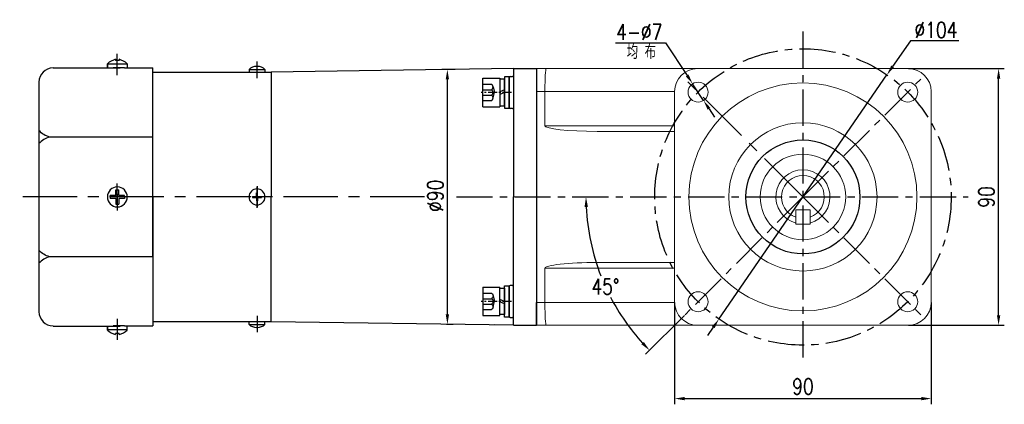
# Model space of a CAD drawing. Header units: inches. Extents: x 837 to 6223, y -2862 to 3098.
# Tile 123 of 139: x 5453 to 5799, y 315 to 450. Entities that reach past the tile are written whole.
import ezdxf

# ---------------------------------------------------------------- set-up
doc = ezdxf.new("R2010")
doc.units = ezdxf.units.IN
doc.header["$LTSCALE"] = 10
doc.header["$MEASUREMENT"] = 0
doc.linetypes.add('CENTER', pattern=[10.16, 6.35, -1.27, 1.27, -1.27])
doc.linetypes.add('HIDDEN', pattern=[1.905, 1.27, -0.635])
for name, color, linetype in [('1轮廓实线层', 7, 'Continuous'), ('3中心线层', 1, 'CENTER'), ('4虚线层', 6, 'HIDDEN'), ('6文字层', 3, 'Continuous'), ('7标注层', 4, 'Continuous')]:
    doc.layers.add(name, color=color, linetype=linetype)
doc.styles.add('PC_TEXTSTYLE', font='isocp.shx', dxfattribs={"width": 0.8, "bigfont": 'HZFS.SHX'})
doc.styles.add('TH_GBDIM', font='romans.shx', dxfattribs={"width": 0.8, "bigfont": 'gbcbig.shx'})
doc.dimstyles.new('TH_GBDIM', dxfattribs={"dimtxt": 3.5, "dimasz": 2.5, "dimexe": 2, "dimexo": 0, "dimgap": 1, "dimtad": 1, "dimdec": 4, "dimdsep": 46, "dimtxsty": 'TH_GBDIM', "dimcen": 0.09, "dimclrd": 4, "dimclre": 4, "dimclrt": 3, "dimadec": 0, "dimazin": 0, "dimtfac": 1, "dimtdec": 4, "dimtmove": 0, "dimatfit": 3, "dimfxl": 1, "dimtzin": 0, "dimarcsym": 0})
doc.dimstyles.new('角度标注', dxfattribs={"dimtxt": 3.5, "dimasz": 3, "dimexe": 2, "dimexo": 0, "dimgap": 1, "dimtad": 1, "dimtih": 1, "dimtoh": 1, "dimdsep": 46, "dimtxsty": 'PC_TEXTSTYLE', "dimsah": 1, "dimcen": 0.09, "dimclrd": 4, "dimclrt": 3, "dimadec": 0, "dimazin": 0, "dimtfac": 0.7, "dimtmove": 0, "dimatfit": 0, "dimfxl": 1, "dimtzin": 0, "dimarcsym": 0})

# ---------------------------------------------------------------- blocks, each defined once
blk = doc.blocks.new('*D708')
at = {"layer": '7标注层', "color": 4, "lineweight": -2, "transparency": 16777216}
for p, q in [((5605.87, 432.78), (5601.15, 432.78)), ((5603.15, 346.88), (5603.15, 429.28)), ((5602.87, 343.38), (5605.15, 343.38))]:
    blk.add_line(p, q, dxfattribs=at)
at = {"layer": '7标注层', "color": 4, "transparency": 16777216}
for points in [[(5602.56, 429.28), (5603.73, 429.28), (5603.15, 432.78)], [(5602.56, 346.88), (5603.73, 346.88), (5603.15, 343.38)]]:
    blk.add_solid(points, dxfattribs=at)
at = {"layer": 'Defpoints', "color": 0, "transparency": 16777216}
for p in [(5603.15, 432.78), (5605.87, 432.78), (5602.87, 343.38)]:
    blk.add_point(p, dxfattribs=at)
at = {"layer": '7标注层', "color": 3, "transparency": 16777216, "insert": (5598.9, 388.46), "char_height": 5.5, "attachment_point": 5, "rotation": 90, "style": 'TH_GBDIM'}
blk.add_mtext('%%C90', dxfattribs=at)
blk = doc.blocks.new('*D806')
at = {"layer": '7标注层', "color": 4, "lineweight": -2, "transparency": 16777216}
for p, q in [((5764.87, 433.06), (5798.51, 433.06)), ((5796.51, 346.56), (5796.51, 429.56)), ((5764.87, 343.06), (5798.51, 343.06))]:
    blk.add_line(p, q, dxfattribs=at)
at = {"layer": '7标注层', "color": 4, "transparency": 16777216}
for points in [[(5795.93, 429.56), (5797.1, 429.56), (5796.51, 433.06)], [(5795.93, 346.56), (5797.1, 346.56), (5796.51, 343.06)]]:
    blk.add_solid(points, dxfattribs=at)
at = {"layer": 'Defpoints', "color": 0, "transparency": 16777216}
for p in [(5764.87, 433.06), (5796.51, 433.06), (5764.87, 343.06)]:
    blk.add_point(p, dxfattribs=at)
at = {"layer": '7标注层', "color": 3, "transparency": 16777216, "insert": (5792.26, 388.06), "char_height": 5.5, "attachment_point": 5, "rotation": 90, "style": 'TH_GBDIM'}
blk.add_mtext('90', dxfattribs=at)
blk = doc.blocks.new('*D807')
at = {"layer": '7标注层', "color": 4, "lineweight": -2, "transparency": 16777216}
for p, q in [((5682.87, 351.06), (5682.87, 315.3)), ((5772.87, 351.06), (5772.87, 315.3)), ((5686.37, 317.3), (5769.37, 317.3))]:
    blk.add_line(p, q, dxfattribs=at)
at = {"layer": '7标注层', "color": 4, "transparency": 16777216}
for points in [[(5686.37, 317.89), (5686.37, 316.72), (5682.87, 317.3)], [(5769.37, 317.89), (5769.37, 316.72), (5772.87, 317.3)]]:
    blk.add_solid(points, dxfattribs=at)
at = {"layer": 'Defpoints', "color": 0, "transparency": 16777216}
for p in [(5682.87, 351.06), (5772.87, 351.06), (5772.87, 317.3)]:
    blk.add_point(p, dxfattribs=at)
at = {"layer": '7标注层', "color": 3, "transparency": 16777216, "insert": (5727.87, 321.55), "char_height": 5.5, "attachment_point": 5, "style": 'TH_GBDIM'}
blk.add_mtext('90', dxfattribs=at)
blk = doc.blocks.new('*D809')
at = {"layer": '7标注层', "color": 4, "lineweight": -2, "transparency": 16777216}
for p, q in [((5662.17, 442.17), (5679.72, 442.17)), ((5679.72, 442.17), (5687.26, 430.68)), ((5693.02, 421.9), (5689.18, 427.76)), ((5694.94, 418.98), (5696.86, 416.05))]:
    blk.add_line(p, q, dxfattribs=at)
at = {"layer": '7标注层', "color": 4, "transparency": 16777216}
for points in [[(5687.75, 431), (5686.77, 430.36), (5689.18, 427.76)], [(5695.43, 419.3), (5694.45, 418.66), (5693.02, 421.9)]]:
    blk.add_solid(points, dxfattribs=at)
at = {"layer": 'Defpoints', "color": 0, "transparency": 16777216}
for p in [(5689.18, 427.76), (5693.02, 421.9)]:
    blk.add_point(p, dxfattribs=at)
at = {"layer": '7标注层', "color": 3, "transparency": 16777216, "insert": (5670.45, 445.92), "char_height": 5.5, "attachment_point": 5, "style": 'TH_GBDIM'}
blk.add_mtext('{4-∅7}', dxfattribs=at)
blk = doc.blocks.new('*D712')
at = {"layer": '7标注层', "color": 4, "lineweight": -2, "transparency": 16777216}
for p, q in [((5765.58, 442.88), (5759.33, 433.79)), ((5782.51, 442.88), (5765.58, 442.88)), ((5698.4, 345.22), (5757.34, 430.9)), ((5696.42, 342.33), (5694.43, 339.45))]:
    blk.add_line(p, q, dxfattribs=at)
at = {"layer": '7标注层', "color": 4, "transparency": 16777216}
for points in [[(5758.85, 434.12), (5759.81, 433.45), (5757.34, 430.9)], [(5695.93, 342.67), (5696.9, 342), (5698.4, 345.22)]]:
    blk.add_solid(points, dxfattribs=at)
at = {"layer": 'Defpoints', "color": 0, "transparency": 16777216}
for p in [(5757.34, 430.9), (5698.4, 345.22)]:
    blk.add_point(p, dxfattribs=at)
at = {"layer": '7标注层', "color": 3, "transparency": 16777216, "insert": (5774.54, 446.63), "char_height": 5.5, "attachment_point": 5, "style": 'TH_GBDIM'}
blk.add_mtext('{∅104}{}{}', dxfattribs=at)
blk = doc.blocks.new('*D714')
at = {"layer": '7标注层', "color": 0, "lineweight": -2, "transparency": 16777216}
blk.add_line((5686.32, 346.5), (5672.65, 332.84), dxfattribs=at)
at = {"layer": '7标注层', "color": 4, "lineweight": -2, "transparency": 16777216}
for start, end in [(182.6355, 201.3483), (207.5548, 222.3645)]:
    blk.add_arc((5727.87, 388.06), 76.1, start, end, dxfattribs=at)
at = {"layer": '7标注层', "color": 4, "transparency": 16777216}
for points in [[(5651.27, 384.55), (5652.44, 384.57), (5651.77, 388.06)], [(5672.07, 337.19), (5671.22, 336.38), (5674.06, 334.25)]]:
    blk.add_solid(points, dxfattribs=at)
at = {"layer": 'Defpoints', "color": 0, "transparency": 16777216}
for p in [(5578.5, 388.06), (5727.87, 388.06), (5785.87, 388.06), (5654.37, 368.36), (5686.32, 346.5)]:
    blk.add_point(p, dxfattribs=at)
at = {"layer": '7标注层', "color": 3, "transparency": 16777216, "insert": (5658.58, 356.61), "char_height": 5.5, "attachment_point": 5, "style": 'TH_GBDIM'}
blk.add_mtext('45°', dxfattribs=at)
blk = doc.blocks.new('GB／T70.1M6M10')
at = {"layer": '1轮廓实线层'}
for p, q in [((0, -5), (0, 5)), ((0, 5), (6, 5)), ((6, 5), (6, -5)), ((0, -5), (6, -5))]:
    blk.add_line(p, q, dxfattribs=at)
at = {"layer": '3中心线层', "ltscale": 0.05}
blk.add_line((10.11, 0), (-0.6, 0), dxfattribs=at)
at = {"layer": '4虚线层'}
for p, q in [((0, 2.86), (3, 2.86)), ((0, 0.95), (3, 0.95)), ((3.6, 1.91), (4.15, 0)), ((3.6, -1.91), (4.15, 0)), ((0, -0.95), (3, -0.95)), ((0, -2.86), (3, -2.86))]:
    blk.add_line(p, q, dxfattribs=at)
for centre in [(2.54, 1.91), (2.54, 0), (2.54, -1.91)]:
    blk.add_arc(centre, 1.06, 295.6298, 64.3702, dxfattribs=at)
blk = doc.blocks.new('GB848_6_1.6_R')
at = {"layer": '1轮廓实线层'}
for p, q in [((-3.2, 1.6), (-5.5, 1.6)), ((-5.5, 1.6), (-5.5, 0)), ((-5.5, 0), (-3.2, 0)), ((3.2, 1.6), (-3.2, 1.6)), ((-3.2, 0), (3.2, 0)), ((5.5, 1.6), (3.2, 1.6)), ((3.2, 0), (5.5, 0)), ((5.5, 0), (5.5, 1.6))]:
    blk.add_line(p, q, dxfattribs=at)
blk = doc.blocks.new('GB93_6_0.8_R')
at = {"layer": '1轮廓实线层'}
for p, q in [((4.65, 1.6), (-4.65, 1.6)), ((-4.65, 1.6), (-4.65, 0)), ((-4.65, 0), (4.65, 0)), ((0, 0), (-0.69, 1.6)), ((0.86, 0), (0.17, 1.6)), ((4.65, 0), (4.65, 1.6))]:
    blk.add_line(p, q, dxfattribs=at)

msp = doc.modelspace()

# ---------------------------------------------------------------- linework, layer by layer
for p, q in [((5486.77066, 436.34652), (5486.77066, 435.91832)), ((5487.97066, 435.91832), (5486.77066, 435.91832)), ((5487.97066, 436.34652), (5487.97066, 435.91832)), ((5483.87066, 433.62108), (5483.87066, 434.75367)), ((5483.87066, 434.75367), (5483.87066, 433.31832)), ((5490.87066, 434.65926), (5483.87066, 434.65926)), ((5490.87066, 434.75367), (5490.87066, 433.31832)), ((5499.87066, 431.80994), (5541.37066, 431.80994)), ((5507.37066, 431.80994), (5515.28263, 431.80994)), ((5533.57066, 432.80994), (5533.57066, 431.80994)), ((5533.57066, 432.80994), (5539.17066, 432.80994)), ((5536.17066, 433.87386), (5536.17066, 433.71222)), ((5536.17066, 433.71222), (5536.57066, 433.71222)), ((5536.57066, 433.87386), (5536.57066, 433.71222)), ((5539.17066, 432.80994), (5539.17066, 431.80994)), ((5626.37066, 433.05994), (5541.37066, 431.85994)), ((5541.37066, 431.85994), (5541.37066, 431.80994)), ((5541.37066, 431.80994), (5541.37066, 388.05994)), ((5626.37066, 433.05994), (5634.37066, 433.05994)), ((5626.37066, 433.05994), (5626.37066, 433.05695)), ((5626.37066, 433.05994), (5626.37066, 388.05994)), ((5626.37066, 433.05994), (5626.37066, 388.05994)), ((5626.37066, 433.05994), (5626.37066, 388.05994)), ((5634.37066, 433.05994), (5634.37066, 425.05994)), ((5634.37066, 433.05994), (5634.37066, 425.05994)), ((5624.77066, 429.91011), (5624.77066, 419.51011)), ((5534.79283, 388.25994), (5536.17066, 388.25994)), ((5534.79283, 388.05994), (5534.79283, 388.25994)), ((5534.79283, 388.05994), (5534.79283, 387.85994)), ((5534.79283, 387.85994), (5536.17066, 387.85994)), ((5536.17066, 388.25994), (5536.17066, 389.45994)), ((5536.17066, 389.45994), (5536.57066, 389.45994)), ((5536.17066, 387.85994), (5536.17066, 386.65994)), ((5536.57066, 388.25994), (5536.57066, 389.45994)), ((5536.57066, 388.25994), (5537.94849, 388.25994)), ((5536.57066, 387.85994), (5537.94849, 387.85994)), ((5536.57066, 387.85994), (5536.57066, 386.65994)), ((5537.94849, 388.05994), (5537.94849, 388.25994)), ((5537.94849, 388.05994), (5537.94849, 387.85994)), ((5541.37066, 344.30994), (5541.37066, 388.05994)), ((5626.37066, 343.05994), (5626.37066, 388.05994)), ((5626.37066, 343.05994), (5626.37066, 388.05994)), ((5626.37066, 343.05994), (5626.37066, 388.05994)), ((5536.17066, 386.65994), (5536.57066, 386.65994)), ((5624.77066, 346.21577), (5624.77066, 356.61577)), ((5634.37066, 343.05994), (5634.37066, 351.05994)), ((5634.37066, 343.05994), (5634.37066, 351.05994)), ((5483.87066, 341.36622), (5483.87066, 342.80157)), ((5483.87066, 342.49881), (5483.87066, 341.36622)), ((5490.87066, 341.36622), (5490.87066, 342.80157)), ((5499.87066, 344.30994), (5533.57066, 344.30994)), ((5507.37066, 344.30994), (5515.28263, 344.30994)), ((5530.74053, 344.30994), (5541.37066, 344.30994)), ((5533.57066, 343.30994), (5533.57066, 344.30994)), ((5533.57066, 343.30994), (5539.17066, 343.30994)), ((5536.17066, 342.24603), (5536.17066, 342.40767)), ((5536.17066, 342.40767), (5536.57066, 342.40767)), ((5536.57066, 342.24603), (5536.57066, 342.40767)), ((5539.17066, 343.30994), (5539.17066, 344.30994)), ((5541.37066, 344.25994), (5541.37066, 344.30994)), ((5626.37066, 343.05994), (5541.37066, 344.25994)), ((5626.37066, 343.05994), (5619.81241, 343.15253)), ((5626.37066, 343.05994), (5626.37066, 343.06294)), ((5626.37066, 343.05994), (5634.37066, 343.05994)), ((5490.87066, 341.46062), (5483.87066, 341.46062)), ((5487.97066, 340.20157), (5486.77066, 340.20157)), ((5486.77066, 339.77337), (5486.77066, 340.20157)), ((5487.97066, 339.77337), (5487.97066, 340.20157))]:
    msp.add_line(p, q)
at = {"color": 7, "linetype": 'Continuous', "lineweight": 15}
for p, q in [((5634.37066, 433.05994), (5637.80891, 433.05994)), ((5637.80891, 433.05994), (5690.87066, 433.05994)), ((5764.87066, 433.05994), (5690.87066, 433.05994)), ((5637.37066, 425.05994), (5634.37066, 425.05994)), ((5682.87066, 425.05994), (5637.37066, 425.05994)), ((5637.37066, 413.05994), (5637.37066, 425.05994)), ((5682.87066, 425.05994), (5682.87066, 351.05994)), ((5772.87067, 351.05994), (5772.87067, 425.05994)), ((5637.37066, 413.05994), (5682.87066, 413.05994)), ((5682.87066, 411.05994), (5655.68022, 411.05994)), ((5730.37067, 383.55994), (5725.37066, 383.55994)), ((5725.37066, 378.55994), (5725.37066, 383.55994)), ((5730.37067, 383.55994), (5730.37067, 378.55994)), ((5730.37067, 378.55994), (5725.37066, 378.55994)), ((5682.87066, 363.05994), (5637.37066, 363.05994)), ((5637.37066, 363.05994), (5637.37066, 351.05994)), ((5655.68022, 365.05994), (5682.87066, 365.05994)), ((5634.37066, 351.05994), (5637.37066, 351.05994)), ((5637.37066, 351.05994), (5682.87066, 351.05994)), ((5637.80891, 343.05994), (5634.37066, 343.05994)), ((5690.87066, 343.05994), (5637.80891, 343.05994)), ((5690.87066, 343.05994), (5764.87066, 343.05994))]:
    msp.add_line(p, q, dxfattribs=at)
for centre, radius in [((5691.10111, 424.82949), 3.5), ((5764.64022, 424.82949), 3.5), ((5727.87066, 388.05994), 40), ((5727.87066, 388.05994), 26), ((5727.87066, 388.05994), 15), ((5691.10111, 351.29039), 3.5), ((5764.64022, 351.29039), 3.5)]:
    msp.add_circle(centre, radius, dxfattribs=at)
for centre, radius, start, end in [((5488.33055, 430.07018), 6.46728, 103.957243, 133.5991462), ((5486.41077, 430.07018), 6.46728, 46.4008538, 76.042757), ((5536.37066, 429.67619), 4.20243, 92.7278248, 131.7807179), ((5536.37066, 429.67619), 4.20243, 48.2192821, 87.2721752), ((5625.17066, 429.91011), 0.4, 90, 180), ((5625.97066, 430.71011), 0.4, 270, 0), ((5625.17066, 419.51011), 0.4, 180, 270), ((5625.97066, 418.71011), 0.4, 0, 90), ((5536.37066, 388.05994), 2.8, 0, 180), ((5536.37066, 388.05994), 2.8, 180, 0), ((5625.17066, 356.61577), 0.4, 90, 180), ((5625.97066, 357.41577), 0.4, 270, 0), ((5625.17066, 346.21577), 0.4, 180, 270), ((5625.97066, 345.41577), 0.4, 0, 90), ((5536.37066, 346.4437), 4.20243, 228.2192821, 267.2721752), ((5536.37066, 346.4437), 4.20243, 272.7278248, 311.7807179), ((5488.33055, 346.04971), 6.46728, 226.4008538, 256.042757), ((5486.41077, 346.04971), 6.46728, 283.957243, 313.5991462)]:
    msp.add_arc(centre, radius, start, end)
for centre, radius, start, end in [((5690.87066, 425.05994), 8, 90, 180), ((5764.87066, 425.05994), 8, 0, 90), ((5727.87066, 388.05994), 9.5, 285.2575348, 254.7424715), ((5727.87066, 388.05994), 7.5, 289.4712206, 250.5287794), ((5727.87066, 388.05994), 9.5, 269.9884294, 270.0115706), ((5690.87066, 351.05994), 8, 180, 270), ((5764.87066, 351.05994), 8, 270, 0)]:
    msp.add_arc(centre, radius, start, end, dxfattribs=at)
for centre, major_axis, ratio, start_param, end_param in [((5637.8089, 425.05994), (0, 8), 0.054780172, 0, 1.570796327), ((5655.68022, 413.05994), (18.30956, 0), 0.109232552, 3.141592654, 4.71238898), ((5655.68022, 363.05994), (-18.30956, 0), 0.109232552, 4.71238898, 6.283185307), ((5637.8089, 351.05994), (0, 8), 0.054780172, 1.570796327, 3.141592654)]:
    msp.add_ellipse(centre, major_axis=major_axis, ratio=ratio, start_param=start_param, end_param=end_param, dxfattribs=at)
for points in [[(5625.17066, 430.31011), (5625.97066, 430.31011)], [(5625.97066, 419.11011), (5625.17066, 419.11011)], [(5625.97066, 357.01577), (5625.17066, 357.01577)], [(5625.17066, 345.81577), (5625.97066, 345.81577)]]:
    msp.add_open_spline(points, degree=1)
for points, knots in [([(5725.37066, 381.52159), (5725.37066, 381.45848), (5725.37066, 381.33216), (5725.37066, 381.16563), (5725.37066, 381.04642), (5725.37066, 380.99445), (5725.37066, 380.99022), (5725.37066, 380.98887)], [0, 0, 0, 0, 0.233369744, 0.467050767, 0.691530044, 0.902046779, 1, 1, 1, 1]), ([(5730.37067, 380.98887), (5730.37067, 380.99427), (5730.37067, 381.00504), (5730.37067, 381.08853), (5730.37067, 381.21267), (5730.37067, 381.36381), (5730.37067, 381.47165), (5730.37067, 381.52159)], [0, 0, 0, 0, 0.198786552, 0.397408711, 0.600670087, 0.815045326, 1, 1, 1, 1])]:
    msp.add_open_spline(points, degree=3, knots=knots, dxfattribs=at)
at = {"layer": '1轮廓实线层'}
for p, q in [((5464.87066, 433.37832), (5488.35772, 433.37832)), ((5489.85772, 433.31832), (5485.85772, 433.31832)), ((5489.85772, 433.31832), (5499.87066, 433.31832)), ((5499.87066, 388.05994), (5499.87066, 433.31832)), ((5459.87066, 428.30157), (5459.87066, 347.80157)), ((5499.87066, 409.06084), (5463.59445, 409.06084)), ((5486.87066, 388.55994), (5486.87066, 390.55994)), ((5486.87066, 390.55994), (5487.87066, 390.55994)), ((5487.87066, 388.55994), (5487.87066, 390.55994)), ((5486.87066, 388.55994), (5484.87066, 388.55994)), ((5484.87066, 388.05994), (5484.87066, 388.55994)), ((5484.87066, 388.05994), (5484.87066, 387.55994)), ((5486.87066, 387.55994), (5484.87066, 387.55994)), ((5486.87066, 387.55994), (5486.87066, 385.55994)), ((5489.87066, 388.55994), (5487.87066, 388.55994)), ((5489.87066, 387.55994), (5487.87066, 387.55994)), ((5487.87066, 387.55994), (5487.87066, 385.55994)), ((5489.87066, 388.05994), (5489.87066, 388.55994)), ((5489.87066, 388.05994), (5489.87066, 387.55994)), ((5499.87066, 388.05994), (5499.87066, 342.80157)), ((5499.87066, 367.05905), (5499.87066, 388.05994)), ((5486.87066, 385.55994), (5487.87066, 385.55994)), ((5499.87066, 367.05905), (5463.59445, 367.05905)), ((5464.87066, 342.74157), (5488.35772, 342.74157)), ((5489.85772, 342.80157), (5485.85772, 342.80157)), ((5489.85772, 342.80157), (5499.87066, 342.80157))]:
    msp.add_line(p, q, dxfattribs=at)
at = {"layer": '1轮廓实线层', "color": 0}
for p, q in [((5634.37066, 433.05994), (5634.37066, 343.05994)), ((5634.37066, 433.05994), (5634.37066, 343.05994)), ((5634.37066, 431.05994), (5634.37066, 430.15994)), ((5634.37066, 431.05994), (5634.37066, 430.15994))]:
    msp.add_line(p, q, dxfattribs=at)
at = {"layer": '1轮廓实线层'}
msp.add_circle((5727.87066, 388.05994), 20, dxfattribs=at)
for centre, radius, start, end in [((5464.87066, 428.31832), 5, 90, 180), ((5487.37066, 388.05994), 3.5, 0, 180), ((5487.37066, 388.05994), 3.5, 180, 0), ((5464.87066, 347.80157), 5, 180, 270)]:
    msp.add_arc(centre, radius, start, end, dxfattribs=at)
for points in [[(5463.59445, 409.06084), (5461.56211, 409.92868), (5459.87066, 411.3465)], [(5463.59445, 409.06084), (5461.56211, 408.19299), (5459.87066, 406.77518)], [(5463.59445, 367.05905), (5461.56211, 367.9269), (5459.87066, 369.34471)], [(5463.59445, 367.05905), (5461.56211, 366.1912), (5459.87066, 364.77339)]]:
    msp.add_spline(points, degree=3, dxfattribs=at)
at = {"layer": '3中心线层', "ltscale": 0.2}
for p, q in [((5727.87066, 446.05994), (5727.87066, 330.05994)), ((5727.87066, 388.05994), (5769.42571, 429.61499)), ((5606.33423, 388.05994), (5785.87066, 388.05994)), ((5727.87066, 388.05994), (5686.31562, 346.5049)), ((5727.87066, 388.05994), (5769.42571, 346.5049))]:
    msp.add_line(p, q, dxfattribs=at)
at = {"layer": '3中心线层'}
for p, q in [((5487.37066, 430.82686), (5487.37066, 438.2324)), ((5536.37066, 429.74517), (5536.37066, 435.51865)), ((5487.37066, 387.00705), (5487.37066, 392.78825)), ((5536.37066, 391.86885), (5536.37066, 387.40557)), ((5536.37066, 387.10874), (5536.37066, 391.63423)), ((5487.37066, 389.11284), (5487.37066, 383.33164)), ((5536.37066, 389.01114), (5536.37066, 384.48566)), ((5536.37066, 384.25104), (5536.37066, 388.71432)), ((5536.37066, 346.37472), (5536.37066, 340.60124)), ((5487.37066, 345.29303), (5487.37066, 337.88749))]:
    msp.add_line(p, q, dxfattribs=at)
at = {"layer": '3中心线层', "ltscale": 0.3}
for p, q in [((5727.87066, 388.05994), (5686.31562, 429.61499)), ((5595.15212, 388.05994), (5453.12197, 388.05994))]:
    msp.add_line(p, q, dxfattribs=at)
at = {"layer": '3中心线层', "ltscale": 0.2}
msp.add_circle((5727.87066, 388.05994), 52, dxfattribs=at)

# ---------------------------------------------------------------- block references
at = {"layer": '1轮廓实线层'}
msp.add_blockref('GB／T70.1M6M10', (5615.57066, 424.7161), dxfattribs=at)
for name, rotation in [('GB93_6_0.8_R', 89.99999999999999), ('GB848_6_1.6_R', 270)]:
    msp.add_blockref(name, (5623.17066, 424.7161), dxfattribs=dict(at, rotation=rotation))
at = {"layer": '1轮廓实线层', "xscale": -1}
for name, p, rotation in [('GB／T70.1M6M10', (5615.57066, 351.41577), 179.9999986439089), ('GB93_6_0.8_R', (5623.17066, 351.41577), 89.99999864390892), ('GB848_6_1.6_R', (5623.17066, 351.41577), 269.9999986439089)]:
    msp.add_blockref(name, p, dxfattribs=dict(at, rotation=rotation))

# ---------------------------------------------------------------- texts
at = {"layer": '6文字层', "insert": (5666.06102, 441.46638), "char_height": 5, "width": 38.9678296, "attachment_point": 1, "style": 'PC_TEXTSTYLE'}
msp.add_mtext('{\\C3;均 布}', dxfattribs=at)

# ---------------------------------------------------------------- dimensions: what is measured, and where the dimension line sits
at = {"layer": '7标注层'}
for p1, p2, text, picture, middle in [((5693.02097, 421.90304), (5689.18125, 427.75595), '{4-<>}', '*D809', (5670.44873, 442.17028)), ((5698.39919, 345.218), (5757.34214, 430.90189), '{<>}{}{}', '*D712', (5774.54485, 442.88134))]:
    dim = msp.add_diameter_dim_2p(p1=p1, p2=p2, text=text, dimstyle='TH_GBDIM', override={"dimtxt": 5.5, "dimasz": 3.5, "dimtoh": 1, "dimdec": 0}, dxfattribs=at)
    dim.commit()
    dim.dimension.update_dxf_attribs({"geometry": picture, "text_midpoint": middle, "dimtype": 163})
dim = msp.add_linear_dim(base=(5603.14752, 432.77761), p1=(5602.86873, 343.38365), p2=(5605.87216, 432.77761), angle=90, text='%%C90', dimstyle='TH_GBDIM', override={"dimtxt": 5.5, "dimasz": 3.5, "dimgap": 1.5, "dimdec": 1, "dimadec": 1}, dxfattribs=at)
dim.commit()
dim.dimension.update_dxf_attribs({"geometry": '*D708', "text_midpoint": (5603.14752, 388.46165), "dimtype": 160})
dim = msp.add_linear_dim(base=(5796.51392, 433.05994), p1=(5764.87066, 343.05994), p2=(5764.87066, 433.05994), angle=90, dimstyle='TH_GBDIM', override={"dimtxt": 5.5, "dimasz": 3.5, "dimgap": 1.5, "dimdec": 1, "dimadec": 1}, dxfattribs=at)
dim.commit()
dim.dimension.update_dxf_attribs({"geometry": '*D806', "text_midpoint": (5796.51392, 388.05994), "dimtype": 160})
dim = msp.add_angular_dim_2l(base=(5654.36778, 368.3649), line1=((5578.50385, 388.05994), (5785.87066, 388.05994)), line2=((5727.87066, 388.05994), (5686.31562, 346.5049)), dimstyle='角度标注', override={"dimtxt": 5.5, "dimasz": 3.5, "dimdec": 0, "dimtxsty": 'TH_GBDIM'}, dxfattribs=at)
dim.commit()
dim.dimension.update_dxf_attribs({"geometry": '*D714', "text_midpoint": (5658.5788, 356.60831), "dimtype": 162})
dim = msp.add_linear_dim(base=(5772.87067, 317.30343), p1=(5682.87066, 351.05994), p2=(5772.87067, 351.05994), dimstyle='TH_GBDIM', override={"dimtxt": 5.5, "dimasz": 3.5, "dimgap": 1.5, "dimdec": 1, "dimadec": 1}, dxfattribs=at)
dim.commit()
dim.dimension.update_dxf_attribs({"geometry": '*D807', "text_midpoint": (5727.87066, 317.30343), "dimtype": 160})

doc.saveas('drawing.dxf')
